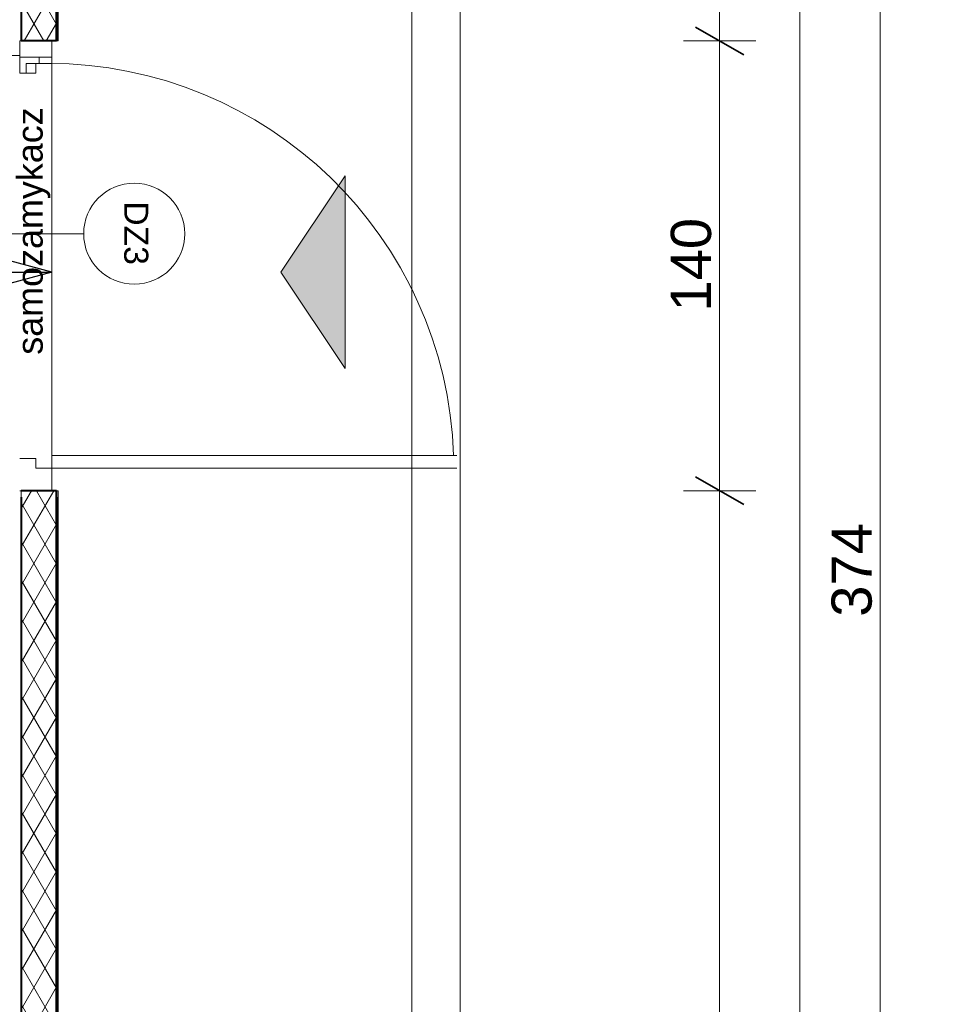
# Model space of a CAD drawing. Header units: millimetres. Extents: x 2016045 to 2079203, y -1576958 to -1542749.
# Tile 86 of 109: x 2041383 to 2044226, y -1559279 to -1556215. Entities that reach past the tile are written whole.
import ezdxf

# ---------------------------------------------------------------- set-up
doc = ezdxf.new("R2010")
doc.units = ezdxf.units.MM
doc.header["$MEASUREMENT"] = 0
doc.linetypes.add('Wipeout_Contour', pattern=[1000, 0, -1000])
for name, color, linetype in [('0 krawęrznik', 7, 'Continuous'), ('EWAKUACJA', 7, 'Continuous'), ('Wymiarowanie', 7, 'Continuous'), ('Ściany zewnętrzne', 7, 'Continuous')]:
    doc.layers.add(name, color=color, linetype=linetype)
for name, color, linetype, lineweight, true_color in [('0 krawęrznik_Nr_pióra__12', 7, 'Continuous', 5, 0x9f9f9f), ('drzwi_Nr_pióra__30', 7, 'Continuous', 13, 0x0322fc), ('EWAKUACJA_Nr_pióra__105', 7, 'Continuous', 25, 0xa40f02), ('Wymiarowanie_Nr_pióra__3', 7, 'Continuous', 35, 0x008200), ('Ślusarka_okienna_Nr_pióra__30', 7, 'Continuous', 13, 0x0322fc)]:
    doc.layers.add(name, color=color, linetype=linetype, lineweight=lineweight, true_color=true_color)
for name, color, linetype, lineweight in [('2D - Ogólne_Nr_pióra__7', 7, 'Continuous', 13), ('a___cienka___0.15_Nr_pióra__5', 7, 'Continuous', 40), ('a___przekrojowa___0.5_Nr_pióra__1', 7, 'Continuous', 0), ('p.poz._Nr_pióra__16', 1, 'Continuous', 5), ('Wymiarowanie_Nr_pióra__1', 7, 'Continuous', 0), ('wypelnienia wielobokow_Nr_pióra__7', 7, 'Continuous', 13), ('znaczniki drzwi_Nr_pióra__1', 7, 'Continuous', 0), ('znaczniki drzwi_Nr_pióra__7', 7, 'Continuous', 13), ('Ściany zewnętrzne_Nr_pióra__1', 7, 'Continuous', 0), ('Ściany zewnętrzne_Nr_pióra__5', 7, 'Continuous', 40), ('Ściany_Nr_pióra__51', 5, 'Continuous', 13)]:
    doc.layers.add(name, color=color, linetype=linetype, lineweight=lineweight)
doc.styles.add('GENERATED_STYLE_1', font='arial.ttf')
doc.dimstyles.new('GENERATED_STYLE__3', dxfattribs={"dimtxt": 125, "dimasz": 114, "dimexe": 0.18, "dimexo": 0, "dimgap": 0.09, "dimtad": 1, "dimdec": 0, "dimlfac": 0.1, "dimzin": 0, "dimdsep": 46, "dimtxsty": 'GENERATED_STYLE_1', "dimblk": 'ARROWHEAD_2', "dimblk1": 'ARROWHEAD_2', "dimblk2": 'ARROWHEAD_2', "dimcen": 0.09, "dimclrd": 7, "dimclre": 7, "dimclrt": 7, "dimadec": 4, "dimazin": 0, "dimtfac": 1, "dimtdec": 4, "dimtmove": 0, "dimatfit": 3, "dimfxl": 0, "dimtolj": 1, "dimtzin": 0, "dimarcsym": 0})
pattern_1 = [(60, (1682719.62, -1237567.41), (-51.961524, 30), []), (120, (1682719.62, -1237567.41), (51.961524, 30), [])]

# ---------------------------------------------------------------- blocks, each defined once
blk = doc.blocks.new('Ściana_7', base_point=(2042753.6, -1552020.9))
at = {"color": 254, "linetype": 'Wipeout_Contour', "lineweight": 0, "ltscale": 10280751.66925728}
blk.add_wipeout([(2042603.6, -1552020.9), (2042603.6, -1567780.9), (2042753.6, -1567780.9), (2042753.6, -1552020.9)], dxfattribs=at).dxf.layer = '0 krawęrznik'
at = {"layer": '0 krawęrznik_Nr_pióra__12', "linetype": 'Continuous', "flags": 128}
for points in [[(2042603.6, -1552020.9), (2042603.6, -1567780.9)], [(2042753.6, -1567780.9), (2042753.6, -1552020.9)]]:
    blk.add_lwpolyline(points, dxfattribs=at)
blk = doc.blocks.new('Ściana_25', base_point=(2041382.9, -1552390.9))
at = {"layer": 'Ściany zewnętrzne', "linetype": 'Continuous', "lineweight": 0, "true_color": 0x000000}
h = blk.add_hatch(dxfattribs=at)
h.set_pattern_fill('izolacja_miękka', color=18, style=0, pattern_type=2)
h.set_pattern_definition(pattern_1)
h.paths.add_polyline_path([(2041497.9, -1556280.9), (2041497.9, -1552275.9), (2041387.9, -1552385.9), (2041387.9, -1556280.9)])
at = {"layer": 'Ściany zewnętrzne_Nr_pióra__1', "linetype": 'Continuous'}
blk.add_line((2041387.9, -1552385.9), (2041387.9, -1556280.9), dxfattribs=at)
at = {"layer": 'Ściany zewnętrzne_Nr_pióra__1', "linetype": 'Continuous', "flags": 128}
for points in [[(2041502.9, -1556280.9), (2041502.9, -1552270.9)], [(2041387.9, -1556280.9), (2041382.9, -1556280.9)], [(2041502.9, -1556280.9), (2041497.9, -1556280.9)]]:
    blk.add_lwpolyline(points, dxfattribs=at)
at = {"layer": 'Ściany zewnętrzne_Nr_pióra__5', "linetype": 'Continuous'}
blk.add_line((2041497.9, -1556280.9), (2041497.9, -1552275.9), dxfattribs=at)
at = {"layer": 'Ściany zewnętrzne_Nr_pióra__5', "linetype": 'Continuous', "flags": 128}
blk.add_lwpolyline([(2041497.9, -1556280.9), (2041387.9, -1556280.9)], dxfattribs=at)
blk = doc.blocks.new('Ściana_41', base_point=(2041382.9, -1557680.9))
at = {"layer": 'Ściany zewnętrzne', "linetype": 'Continuous', "lineweight": 0, "true_color": 0x000000}
h = blk.add_hatch(dxfattribs=at)
h.set_pattern_fill('izolacja_miękka', color=18, style=0, pattern_type=2)
h.set_pattern_definition(pattern_1)
h.paths.add_polyline_path([(2041497.9, -1567325.9), (2041497.9, -1557680.9), (2041387.9, -1557680.9), (2041387.9, -1567215.9)])
at = {"layer": 'Ściany zewnętrzne_Nr_pióra__1', "linetype": 'Continuous'}
blk.add_line((2041387.9, -1557680.9), (2041387.9, -1567215.9), dxfattribs=at)
at = {"layer": 'Ściany zewnętrzne_Nr_pióra__1', "linetype": 'Continuous', "flags": 128}
for points in [[(2041387.9, -1557680.9), (2041382.9, -1557680.9)], [(2041502.9, -1557680.9), (2041497.9, -1557680.9)], [(2041502.9, -1567330.9), (2041502.9, -1557680.9)]]:
    blk.add_lwpolyline(points, dxfattribs=at)
at = {"layer": 'Ściany zewnętrzne_Nr_pióra__5', "linetype": 'Continuous'}
blk.add_line((2041497.9, -1567325.9), (2041497.9, -1557680.9), dxfattribs=at)
at = {"layer": 'Ściany zewnętrzne_Nr_pióra__5', "linetype": 'Continuous', "flags": 128}
blk.add_lwpolyline([(2041497.9, -1557680.9), (2041387.9, -1557680.9)], dxfattribs=at)
blk = doc.blocks.new('Linia_6', base_point=(2039906.4, -1557000.9))
at = {"layer": 'EWAKUACJA_Nr_pióra__105', "linetype": 'Continuous'}
for p, q in [((2041482.9, -1557000.9), (2041016.4, -1556875.9)), ((2039906.4, -1557000.9), (2041482.9, -1557000.9)), ((2041482.9, -1557000.9), (2041016.4, -1557125.9))]:
    blk.add_line(p, q, dxfattribs=at)
blk = doc.blocks.new('*D126', base_point=(1682719.6, -1237567.4))
at = {"layer": 'Wymiarowanie_Nr_pióra__1', "linetype": 'Continuous'}
for p, q in [((2044173.5, -1556060.9), (2043948.5, -1556060.9)), ((2044061, -1559800.9), (2044061, -1556060.9)), ((2044173.5, -1559800.9), (2043948.5, -1559800.9))]:
    blk.add_line(p, q, dxfattribs=at)
at = {"layer": 'Wymiarowanie_Nr_pióra__3', "linetype": 'Continuous'}
for p, q in [((2043986, -1556017.6), (2044136, -1556104.2)), ((2043986, -1559757.6), (2044136, -1559844.2))]:
    blk.add_line(p, q, dxfattribs=at)
at = {"layer": 'Wymiarowanie_Nr_pióra__1', "insert": (2044036, -1558073.2), "char_height": 125, "attachment_point": 7, "rotation": 90, "style": 'GENERATED_STYLE_1'}
blk.add_mtext('\\A1;{\\fArial|b0|i0|c238|p38;374}', dxfattribs=at)
blk = doc.blocks.new('ARROWHEAD_2')
at = {"color": 0, "linetype": 'Continuous', "lineweight": 0}
for p, q in [((-0.378, -0.655), (0.378, 0.655)), ((0, 0), (-1, 0))]:
    blk.add_line(p, q, dxfattribs=at)
blk = doc.blocks.new('*D143', base_point=(1682719.6, -1237567.4))
at = {"layer": 'Wymiarowanie_Nr_pióra__1', "linetype": 'Continuous'}
for p, q in [((2021278.9, -1556060.9), (2021053.9, -1556060.9)), ((2021166.4, -1559800.9), (2021166.4, -1556060.9)), ((2021278.9, -1559800.9), (2021053.9, -1559800.9))]:
    blk.add_line(p, q, dxfattribs=at)
at = {"layer": 'Wymiarowanie_Nr_pióra__3', "linetype": 'Continuous'}
for p, q in [((2021091.4, -1556017.6), (2021241.4, -1556104.2)), ((2021091.4, -1559757.6), (2021241.4, -1559844.2))]:
    blk.add_line(p, q, dxfattribs=at)
at = {"layer": 'Wymiarowanie_Nr_pióra__1', "insert": (2021141.4, -1558073.2), "char_height": 125, "attachment_point": 7, "rotation": 90, "style": 'GENERATED_STYLE_1'}
blk.add_mtext('\\A1;{\\fArial|b0|i0|c238|p38;374}', dxfattribs=at)
blk = doc.blocks.new('*D165', base_point=(1682719.6, -1237567.4))
at = {"layer": 'Wymiarowanie_Nr_pióra__1', "linetype": 'Continuous'}
for p, q in [((2043811, -1552270.9), (2043811, -1552197.6)), ((2043923.5, -1552270.9), (2043698.5, -1552270.9)), ((2043811, -1567330.9), (2043811, -1552270.9)), ((2043923.5, -1567330.9), (2043698.5, -1567330.9)), ((2043811, -1567404.3), (2043811, -1567330.9))]:
    blk.add_line(p, q, dxfattribs=at)
at = {"layer": 'Wymiarowanie_Nr_pióra__3', "linetype": 'Continuous'}
for p, q in [((2043886, -1552314.2), (2043736, -1552227.6)), ((2043736, -1567287.6), (2043886, -1567374.2))]:
    blk.add_line(p, q, dxfattribs=at)
at = {"layer": 'Wymiarowanie_Nr_pióra__1', "insert": (2043786, -1560014.7), "char_height": 125, "attachment_point": 7, "rotation": 90, "style": 'GENERATED_STYLE_1'}
blk.add_mtext('\\A1;{\\fArial|b0|i0|c238|p38;1\xa0506}', dxfattribs=at)
blk = doc.blocks.new('*D196', base_point=(1682719.6, -1237567.4))
at = {"layer": 'Wymiarowanie_Nr_pióra__1', "linetype": 'Continuous'}
for p, q in [((2043673.5, -1557680.9), (2043448.5, -1557680.9)), ((2043561, -1567330.9), (2043561, -1557680.9)), ((2043673.5, -1567330.9), (2043448.5, -1567330.9)), ((2043561, -1567404.3), (2043561, -1567330.9))]:
    blk.add_line(p, q, dxfattribs=at)
at = {"layer": 'Wymiarowanie_Nr_pióra__3', "linetype": 'Continuous'}
for p, q in [((2043486, -1557637.6), (2043636, -1557724.2)), ((2043486, -1567287.6), (2043636, -1567374.2))]:
    blk.add_line(p, q, dxfattribs=at)
at = {"layer": 'Wymiarowanie_Nr_pióra__1', "insert": (2043536, -1562648.2), "char_height": 125, "attachment_point": 7, "rotation": 90, "style": 'GENERATED_STYLE_1'}
blk.add_mtext('\\A1;{\\fArial|b0|i0|c238|p38;965}', dxfattribs=at)
blk = doc.blocks.new('*D197', base_point=(1682719.6, -1237567.4))
at = {"layer": 'Wymiarowanie_Nr_pióra__1', "linetype": 'Continuous'}
for p, q in [((2043673.5, -1556280.9), (2043448.5, -1556280.9)), ((2043561, -1557680.9), (2043561, -1556280.9)), ((2043673.5, -1557680.9), (2043448.5, -1557680.9))]:
    blk.add_line(p, q, dxfattribs=at)
at = {"layer": 'Wymiarowanie_Nr_pióra__3', "linetype": 'Continuous'}
for p, q in [((2043486, -1556237.6), (2043636, -1556324.2)), ((2043486, -1557637.6), (2043636, -1557724.2))]:
    blk.add_line(p, q, dxfattribs=at)
at = {"layer": 'Wymiarowanie_Nr_pióra__1', "insert": (2043536, -1557123.2), "char_height": 125, "attachment_point": 7, "rotation": 90, "style": 'GENERATED_STYLE_1'}
blk.add_mtext('\\A1;{\\fArial|b0|i0|c238|p38;140}', dxfattribs=at)
blk = doc.blocks.new('*D198', base_point=(1682719.6, -1237567.4))
at = {"layer": 'Wymiarowanie_Nr_pióra__1', "linetype": 'Continuous'}
for p, q in [((2043561, -1552270.9), (2043561, -1552197.6)), ((2043673.5, -1552270.9), (2043448.5, -1552270.9)), ((2043561, -1556280.9), (2043561, -1552270.9)), ((2043673.5, -1556280.9), (2043448.5, -1556280.9))]:
    blk.add_line(p, q, dxfattribs=at)
at = {"layer": 'Wymiarowanie_Nr_pióra__3', "linetype": 'Continuous'}
for p, q in [((2043636, -1552314.2), (2043486, -1552227.6)), ((2043486, -1556237.6), (2043636, -1556324.2))]:
    blk.add_line(p, q, dxfattribs=at)
at = {"layer": 'Wymiarowanie_Nr_pióra__1', "insert": (2043536, -1554418.2), "char_height": 125, "attachment_point": 7, "rotation": 90, "style": 'GENERATED_STYLE_1'}
blk.add_mtext('\\A1;{\\fArial|b0|i0|c238|p38;401}', dxfattribs=at)

msp = doc.modelspace()

# ---------------------------------------------------------------- hatches: boundary and pattern name
at = {"layer": 'wypelnienia wielobokow_Nr_pióra__7', "linetype": 'Continuous'}
msp.add_hatch(color=256, dxfattribs=at).paths.add_polyline_path([(2042395.6, -1557300.9), (2042195.6, -1557000.9), (2042395.6, -1556700.9)])

# ---------------------------------------------------------------- linework, layer by layer
at = {"layer": '2D - Ogólne_Nr_pióra__7', "linetype": 'Continuous'}
for p, q in [((2042395.6, -1556700.9), (2042195.6, -1557000.9)), ((2042395.6, -1557300.9), (2042395.6, -1556700.9)), ((2042395.6, -1557300.9), (2042195.6, -1557000.9))]:
    msp.add_line(p, q, dxfattribs=at)
at = {"layer": 'a___cienka___0.15_Nr_pióra__5', "linetype": 'Continuous'}
for p, q in [((2041497.9, -1552275.9), (2041497.9, -1556280.9)), ((2041387.9, -1552385.9), (2041387.9, -1556280.9)), ((2041387.9, -1557700.9), (2041387.9, -1567215.9)), ((2041497.9, -1557700.9), (2041497.9, -1567305.9))]:
    msp.add_line(p, q, dxfattribs=at)
at = {"layer": 'a___przekrojowa___0.5_Nr_pióra__1', "linetype": 'Continuous'}
for p, q in [((2041502.9, -1552270.9), (2041502.9, -1556280.9)), ((2041502.9, -1557700.9), (2041502.9, -1567310.9))]:
    msp.add_line(p, q, dxfattribs=at)
at = {"layer": 'drzwi_Nr_pióra__30', "linetype": 'Continuous'}
for p, q in [((2041483, -1556280.9), (2041383, -1556280.9)), ((2041383, -1556280.9), (2041383, -1556380.9)), ((2041483, -1556350.9), (2041483, -1556280.9)), ((2041433, -1556380.9), (2041433, -1556350.9)), ((2041433, -1556350.9), (2041483, -1556350.9)), ((2041482.9, -1556350.9), (2041482.9, -1557610.9)), ((2041383, -1556380.9), (2041433, -1556380.9)), ((2041382.9, -1557580.9), (2041432.9, -1557580.9)), ((2041432.9, -1557580.9), (2041432.9, -1557610.9)), ((2041432.9, -1557610.9), (2041482.9, -1557610.9)), ((2041482.9, -1557610.9), (2041482.9, -1557680.9))]:
    msp.add_line(p, q, dxfattribs=at)
at = {"layer": 'znaczniki drzwi_Nr_pióra__1', "linetype": 'Continuous'}
msp.add_line((2041582.1, -1556880.9), (2041122.1, -1556880.9), dxfattribs=at)
for start, end in [(90, 270), (270, 90)]:
    msp.add_arc((2041739.3, -1556880.9), 157.2, start, end, dxfattribs=at)
at = {"layer": 'Ściany_Nr_pióra__51', "linetype": 'Continuous'}
for p, q in [((2041101.4, -1556325.9), (2041383, -1556325.9)), ((2041383.3, -1556330.9), (2041483, -1556330.9))]:
    msp.add_line(p, q, dxfattribs=at)
at = {"layer": 'Ślusarka_okienna_Nr_pióra__30', "linetype": 'Continuous'}
for p, q in [((2041383.3, -1556330.9), (2041383.3, -1556380.9)), ((2041443.3, -1556330.9), (2041443.3, -1556350.9)), ((2041403.3, -1556380.9), (2041403.3, -1556350.9)), ((2041443.3, -1556350.9), (2041403.3, -1556350.9)), ((2041383.3, -1556380.9), (2041403.3, -1556380.9))]:
    msp.add_line(p, q, dxfattribs=at)

# ---------------------------------------------------------------- block references
at = {"layer": '0 krawęrznik', "color": 253, "lineweight": 5, "true_color": 0x9f9f9f}
msp.add_blockref('Ściana_7', (2042753.6, -1552020.9), dxfattribs=at)
at = {"layer": 'EWAKUACJA', "color": 14, "linetype": 'Continuous', "lineweight": 25, "true_color": 0xa40f02}
msp.add_blockref('Linia_6', (2039906.4, -1557000.9), dxfattribs=at)
at = {"layer": 'Ściany zewnętrzne'}
for name, p in [('Ściana_25', (2041382.9, -1552390.9)), ('Ściana_41', (2041382.9, -1557680.9))]:
    msp.add_blockref(name, p, dxfattribs=at)

# ---------------------------------------------------------------- texts
at = {"layer": 'p.poz._Nr_pióra__16', "linetype": 'Continuous', "insert": (2041478.6, -1557257.6), "char_height": 80, "attachment_point": 7, "rotation": 90, "style": 'GENERATED_STYLE_1'}
msp.add_mtext('\\A1;{\\fArial|b0|i0|c238|p38;samozamykacz}', dxfattribs=at)
at = {"layer": 'znaczniki drzwi_Nr_pióra__7', "linetype": 'Continuous', "insert": (2041707.2, -1556978), "char_height": 75, "attachment_point": 9, "rotation": 270, "style": 'GENERATED_STYLE_1'}
msp.add_mtext('\\A1;{\\fArial|b0|i0|c238|p38;DZ3}', dxfattribs=at)

# ---------------------------------------------------------------- next in the draw order: linework, layer by layer
at = {"layer": 'drzwi_Nr_pióra__30', "linetype": 'Continuous'}
for p, q in [((2042742.9, -1557570.9), (2041482.9, -1557570.9)), ((2041482.9, -1557610.9), (2042742.9, -1557610.9))]:
    msp.add_line(p, q, dxfattribs=at)
msp.add_arc((2041472.5, -1557612.1), 1261.1, 1.8686, 89.9772, dxfattribs=at)

# ---------------------------------------------------------------- next in the draw order: dimensions: what is measured, and where the dimension line sits
at = {"layer": 'Wymiarowanie', "linetype": 'Continuous'}
for base, p1, p2, picture, middle in [((2043811, -1552270.9), (2041502.9, -1567330.9), (2041502.9, -1552270.9), '*D165', (2043723.5, -1559800.9)), ((2043561, -1552270.9), (2041502.9, -1556280.9), (2041502.9, -1552270.9), '*D198', (2043473.5, -1554275.9)), ((2044061, -1556060.9), (2020876.3, -1559800.9), (2020826.3, -1556060.9), '*D126', (2043973.5, -1557930.9)), ((2021166.4, -1556060.9), (2044226, -1559800.9), (2020826.3, -1556060.9), '*D143', (2021078.9, -1557930.9)), ((2043561, -1556280.9), (2041502.9, -1557680.9), (2041502.9, -1556280.9), '*D197', (2043473.5, -1556980.9)), ((2043561, -1557680.9), (2041502.9, -1567330.9), (2041502.9, -1557680.9), '*D196', (2043473.5, -1562505.9))]:
    dim = msp.add_linear_dim(base=base, p1=p1, p2=p2, angle=90, dimstyle='GENERATED_STYLE__3', dxfattribs=at)
    dim.commit()
    dim.dimension.update_dxf_attribs({"geometry": picture, "text_midpoint": middle, "dimtype": 160, "text_rotation": 90})

doc.saveas('drawing.dxf')
